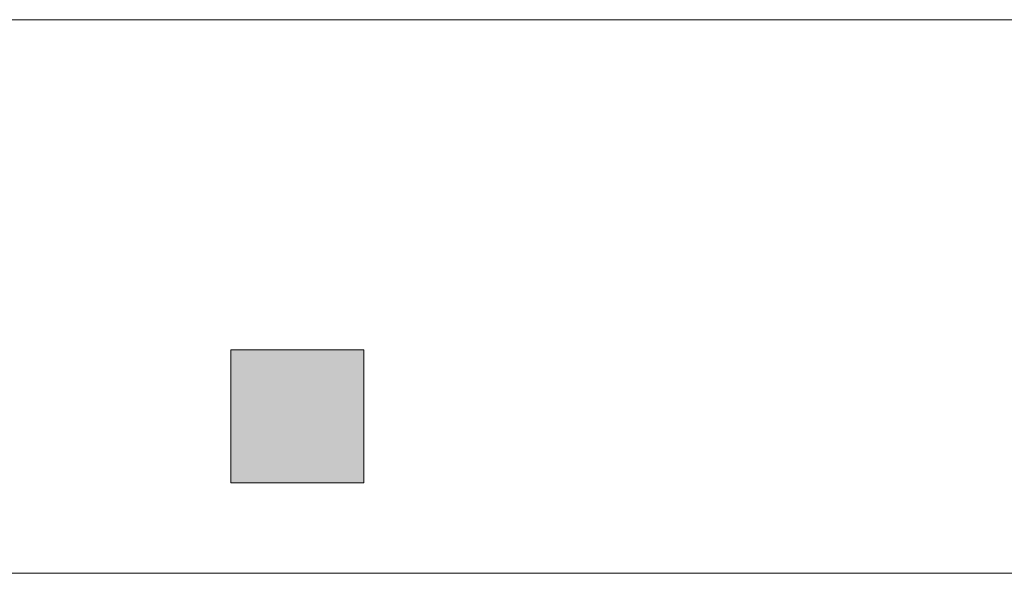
# Model space of a CAD drawing. Header units: metres. Extents: x -14 to 13.9, y -18.2 to 7.6.
# Tile 191 of 195: x -5 to -0.6, y -10.7 to -8.2. Entities that reach past the tile are written whole.
import ezdxf

# ---------------------------------------------------------------- set-up
doc = ezdxf.new("R2010")
doc.units = ezdxf.units.M
for name, color, linetype, lineweight in [('A-DETL-GENF', 7, 'Continuous', 5), ('A-DETL-THIN', 7, 'Continuous', 5), ('A-FLOR', 7, 'Continuous', 5)]:
    doc.layers.add(name, color=color, linetype=linetype, lineweight=lineweight)
doc.layers.add('A-DETL-MBND', color=254, linetype='Continuous', lineweight=5, true_color=0xbebebe)

msp = doc.modelspace()

# ---------------------------------------------------------------- hatches: boundary and pattern name
at = {"layer": 'A-DETL-GENF', "true_color": 0xffffff}
h = msp.add_hatch(color=7, dxfattribs=at)
h.paths.add_polyline_path([(-10.433, -17.6758), (-9.833, -17.6758), (-9.833, -17.0758), (-10.433, -17.0758)])
h.paths.add_polyline_path([(-9.579, -17.3798), (-9.279, -17.3798), (-9.279, -17.0798), (-9.579, -17.0798)])
h.paths.add_polyline_path([(-3.475, -10.3258), (-3.475, -9.7258), (-4.075, -9.7258), (-4.075, -10.3258)])
h.paths.add_polyline_path([(-8.5951, -10.3258), (-8.5951, -9.7258), (-9.1951, -9.7258), (-9.1951, -10.3258), (-8.6937, -10.3258)])

# ---------------------------------------------------------------- linework, layer by layer
at = {"layer": 'A-DETL-MBND', "color": 254, "true_color": 0xd4d4d4}
msp.add_line((-13.9936, -8.235), (6.0064, -8.235), dxfattribs=at)
at = {"layer": 'A-DETL-THIN'}
for p, q in [((-3.475, -9.7258), (-4.075, -9.7258)), ((-4.075, -9.7258), (-4.075, -10.3258)), ((-3.475, -10.3258), (-3.475, -9.7258)), ((-4.075, -10.3258), (-3.475, -10.3258))]:
    msp.add_line(p, q, dxfattribs=at)
at = {"layer": 'A-FLOR', "color": 8, "true_color": 0x808080}
msp.add_line((-0.1636, -10.735), (-8.2037, -10.735), dxfattribs=at)

doc.saveas('drawing.dxf')
